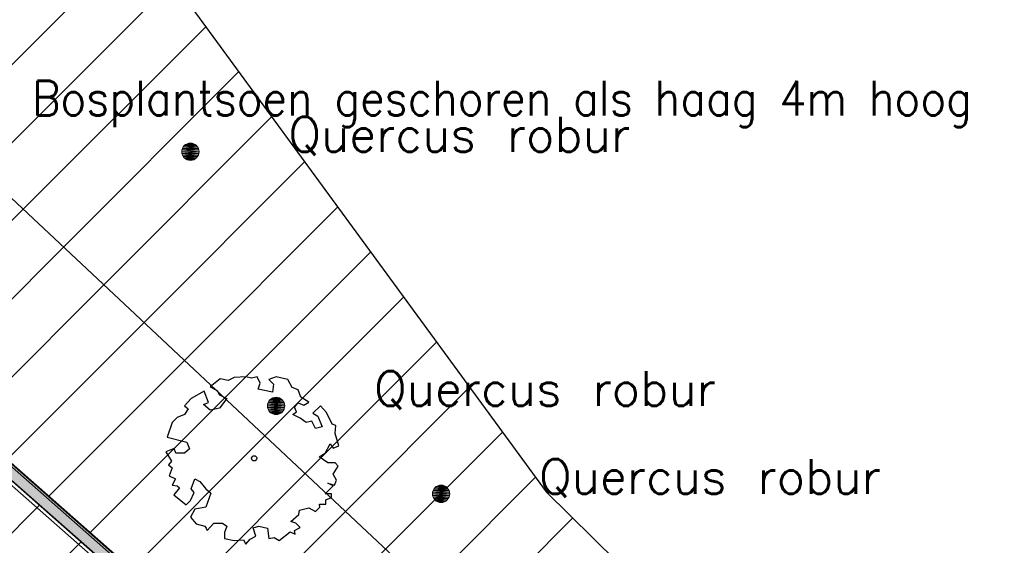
# Model space of a CAD drawing. Header units: metres. Extents: x 102852 to 106916, y 385458 to 392749.
# Tile 32 of 47: x 105029 to 105057, y 388274 to 388290. Entities that reach past the tile are written whole.
import ezdxf
from ezdxf.enums import TextEntityAlignment as Align

# ---------------------------------------------------------------- set-up
doc = ezdxf.new("R2010")
doc.units = ezdxf.units.M
for name, color, linetype, lineweight in [('0-ATLETIEK', 31, 'Continuous', 30), ('0-BEPLANTING', 14, 'Continuous', 30), ('0-GRAS OM SPORTVELDEN', 2, 'Continuous', 30), ('0-GRAS SPORTVELDEN', 3, 'Continuous', 30), ('0-VERHARDING', 9, 'Continuous', 30), ('_alg-maatvoering', 7, 'Continuous', 0), ('B-WE-GR-BOOM-S', 90, 'Continuous', 30), ('B-WE-GR-STRUIK-G', 90, 'Continuous', 13), ('Bomen', 84, 'Continuous', 0), ('Boomsoort', 10, 'Continuous', 0), ('X-XX-AL-TEKENBLAD_HULPLIJN-G', 31, 'Continuous', 25)]:
    doc.layers.add(name, color=color, linetype=linetype, lineweight=lineweight)
for name, color, linetype in [('B-6', 60, 'Continuous'), ('B10', 60, 'Continuous'), ('maaitegel', 31, 'Continuous')]:
    doc.layers.add(name, color=color, linetype=linetype)
doc.styles.add('NLCS-ISO-M200-T25', font='NLCS-ISO.ttf', dxfattribs={"height": 0.5})
doc.styles.add('Style-STANDARD', font='STANDARD.shx')
doc.styles.add('Style-txt', font='txt.shx')

# ---------------------------------------------------------------- blocks, each defined once
blk = doc.blocks.new('SGR-BOOM_06_8')
at = {"linetype": 'Continuous', "flags": 128}
blk.add_lwpolyline([(2.698, 3.52), (2.53, 3.939), (2.197, 4.064), (1.945, 4.524), (1.273, 4.692), (0.855, 4.524), (1.108, 4.273), (1.064, 3.812), (0.228, 3.98), (0.352, 4.315), (0.184, 4.692), (-0.15, 4.609), (-0.486, 4.692), (-1.155, 4.65), (-1.491, 4.483), (-1.952, 4.565), (-2.539, 4.105), (-2.12, 3.896), (-1.994, 3.644), (-1.575, 3.435), (-1.994, 2.89), (-2.539, 2.766), (-2.915, 3.099), (-2.62, 3.217), (-2.873, 3.855), (-3.628, 3.435), (-4.004, 3.016), (-3.794, 2.848), (-4.004, 2.514), (-4.425, 2.346), (-4.717, 2.054), (-5.01, 1.214), (-3.88, 0.921), (-3.712, 0.544), (-4.004, 0.293), (-4.507, 0.293), (-4.602, 0.556), (-5.093, 0.376), (-4.758, -0.168), (-4.925, -0.377), (-4.717, -0.545), (-4.884, -1.006), (-4.532, -1.182), (-4.717, -1.551), (-4.424, -1.592), (-4.293, -1.707), (-4.619, -2.107), (-3.921, -2.682), (-3.668, -2.431), (-3.46, -1.97), (-3.627, -1.761), (-3.419, -1.174), (-3.124, -1.342), (-2.788, -1.761), (-2.496, -2.01), (-2.788, -2.808), (-3.419, -2.932), (-3.668, -3.394), (-3.333, -3.771), (-2.832, -3.897), (-2.769, -4.022), (-2.706, -4.148), (-2.328, -3.729), (-1.826, -3.729), (-1.575, -3.897), (-1.699, -4.273), (-1.699, -4.609), (-1.154, -4.736), (-0.61, -4.692), (-0.486, -4.945), (-0.233, -4.65), (0.101, -4.483), (-0.059, -4.007), (0.269, -3.896), (0.773, -4.023), (0.856, -4.609), (1.149, -4.565), (1.442, -4.736), (2.071, -4.232), (2.365, -4.356), (2.322, -4.147), (2.657, -3.98), (2.406, -3.728), (2.113, -3.644), (2.574, -3.226), (2.615, -2.975), (3.16, -2.848), (3.538, -3.058), (3.787, -2.807), (3.77, -2.633), (4.123, -2.633), (4.123, -2.387), (4.459, -2.263), (4.459, -2.054), (4.082, -2.054), (4.543, -1.591), (4.25, -1.425), (4.627, -1.55), (4.752, -1.257), (4.543, -0.921), (4.835, -0.461), (4.668, -0.252), (4.25, -0.252), (3.746, 0.085), (4.082, 0.294), (4.375, 0.838), (4.543, 0.589), (4.876, 0.713), (4.667, 1.425), (4.711, 1.886), (4.5, 1.97), (4.164, 2.64), (3.828, 3.013), (3.374, 2.604), (3.663, 2.431), (3.914, 1.802), (3.537, 1.718), (3.327, 2.136), (2.991, 2.054), (2.657, 2.305), (2.238, 2.514), (2.447, 2.682), (2.321, 2.932), (2.53, 3.184), (2.866, 3.059), (3.159, 3.227)], close=True, dxfattribs=at)
blk.add_circle((0, 0), 0.15)
at = {"style": 'NLCS-ISO-M200-T25'}
blk.add_attdef('TYPE', (0, 0), '', height=1.8, dxfattribs=at)
blk = doc.blocks.new('MPOLYGON_325')
at = {"layer": 'Bomen', "flags": 128}
for points in [[(105033.387, 388285.767), (105033.382, 388285.718), (105033.882, 388285.718)], [(105033.401, 388285.814), (105033.387, 388285.767), (105033.877, 388285.767)], [(105033.387, 388285.767), (105033.877, 388285.767), (105033.882, 388285.718)], [(105033.424, 388285.857), (105033.401, 388285.814), (105033.863, 388285.814)], [(105033.401, 388285.814), (105033.863, 388285.814), (105033.877, 388285.767)], [(105033.455, 388285.895), (105033.424, 388285.857), (105033.84, 388285.857)], [(105033.424, 388285.857), (105033.84, 388285.857), (105033.863, 388285.814)], [(105033.493, 388285.926), (105033.455, 388285.895), (105033.809, 388285.895)], [(105033.455, 388285.895), (105033.809, 388285.895), (105033.84, 388285.857)], [(105033.536, 388285.949), (105033.493, 388285.926), (105033.771, 388285.926)], [(105033.493, 388285.926), (105033.771, 388285.926), (105033.809, 388285.895)], [(105033.583, 388285.963), (105033.536, 388285.949), (105033.728, 388285.949)], [(105033.536, 388285.949), (105033.728, 388285.949), (105033.771, 388285.926)], [(105033.632, 388285.968), (105033.583, 388285.963), (105033.681, 388285.963)], [(105033.583, 388285.963), (105033.681, 388285.963), (105033.728, 388285.949)], [(105033.382, 388285.718), (105033.387, 388285.669), (105033.877, 388285.669)], [(105033.382, 388285.718), (105033.882, 388285.718), (105033.877, 388285.669)], [(105033.387, 388285.669), (105033.401, 388285.622), (105033.863, 388285.622)], [(105033.387, 388285.669), (105033.877, 388285.669), (105033.863, 388285.622)], [(105033.401, 388285.622), (105033.424, 388285.579), (105033.84, 388285.579)], [(105033.401, 388285.622), (105033.863, 388285.622), (105033.84, 388285.579)], [(105033.424, 388285.579), (105033.455, 388285.541), (105033.809, 388285.541)], [(105033.424, 388285.579), (105033.84, 388285.579), (105033.809, 388285.541)], [(105033.455, 388285.541), (105033.493, 388285.51), (105033.771, 388285.51)], [(105033.455, 388285.541), (105033.809, 388285.541), (105033.771, 388285.51)], [(105033.493, 388285.51), (105033.536, 388285.487), (105033.728, 388285.487)], [(105033.493, 388285.51), (105033.771, 388285.51), (105033.728, 388285.487)], [(105033.536, 388285.487), (105033.583, 388285.473), (105033.681, 388285.473)], [(105033.536, 388285.487), (105033.728, 388285.487), (105033.681, 388285.473)], [(105033.583, 388285.473), (105033.681, 388285.473), (105033.632, 388285.468)]]:
    blk.add_lwpolyline(points, close=True, dxfattribs=at)
at = {"layer": 'Bomen', "color": 74, "true_color": 0x55aa00, "flags": 128}
for points in [[(105033.382, 388285.718), (105033.387, 388285.767)], [(105033.387, 388285.767), (105033.401, 388285.814)], [(105033.401, 388285.814), (105033.424, 388285.857)], [(105033.424, 388285.857), (105033.455, 388285.895)], [(105033.455, 388285.895), (105033.493, 388285.926)], [(105033.493, 388285.926), (105033.536, 388285.949)], [(105033.536, 388285.949), (105033.583, 388285.963)], [(105033.583, 388285.963), (105033.632, 388285.968)], [(105033.632, 388285.968), (105033.681, 388285.963)], [(105033.681, 388285.963), (105033.728, 388285.949)], [(105033.728, 388285.949), (105033.771, 388285.926)], [(105033.771, 388285.926), (105033.809, 388285.895)], [(105033.809, 388285.895), (105033.84, 388285.857)], [(105033.84, 388285.857), (105033.863, 388285.814)], [(105033.863, 388285.814), (105033.877, 388285.767)], [(105033.877, 388285.767), (105033.882, 388285.718)], [(105033.387, 388285.669), (105033.382, 388285.718)], [(105033.401, 388285.622), (105033.387, 388285.669)], [(105033.424, 388285.579), (105033.401, 388285.622)], [(105033.455, 388285.541), (105033.424, 388285.579)], [(105033.493, 388285.51), (105033.455, 388285.541)], [(105033.536, 388285.487), (105033.493, 388285.51)], [(105033.583, 388285.473), (105033.536, 388285.487)], [(105033.632, 388285.468), (105033.583, 388285.473)], [(105033.681, 388285.473), (105033.632, 388285.468)], [(105033.728, 388285.487), (105033.681, 388285.473)], [(105033.771, 388285.51), (105033.728, 388285.487)], [(105033.809, 388285.541), (105033.771, 388285.51)], [(105033.84, 388285.579), (105033.809, 388285.541)], [(105033.863, 388285.622), (105033.84, 388285.579)], [(105033.877, 388285.669), (105033.863, 388285.622)], [(105033.882, 388285.718), (105033.877, 388285.669)]]:
    blk.add_lwpolyline(points, dxfattribs=at)
at = {"layer": 'Bomen'}
for points in [[(105033.387, 388285.767), (105033.382, 388285.718), (105033.882, 388285.718)], [(105033.401, 388285.814), (105033.387, 388285.767), (105033.877, 388285.767)], [(105033.387, 388285.767), (105033.877, 388285.767), (105033.882, 388285.718)], [(105033.424, 388285.857), (105033.401, 388285.814), (105033.863, 388285.814)], [(105033.401, 388285.814), (105033.863, 388285.814), (105033.877, 388285.767)], [(105033.455, 388285.895), (105033.424, 388285.857), (105033.84, 388285.857)], [(105033.424, 388285.857), (105033.84, 388285.857), (105033.863, 388285.814)], [(105033.493, 388285.926), (105033.455, 388285.895), (105033.809, 388285.895)], [(105033.455, 388285.895), (105033.809, 388285.895), (105033.84, 388285.857)], [(105033.536, 388285.949), (105033.493, 388285.926), (105033.771, 388285.926)], [(105033.493, 388285.926), (105033.771, 388285.926), (105033.809, 388285.895)], [(105033.583, 388285.963), (105033.536, 388285.949), (105033.728, 388285.949)], [(105033.536, 388285.949), (105033.728, 388285.949), (105033.771, 388285.926)], [(105033.632, 388285.968), (105033.583, 388285.963), (105033.681, 388285.963)], [(105033.583, 388285.963), (105033.681, 388285.963), (105033.728, 388285.949)]]:
    blk.add_solid(points, dxfattribs=at)
at = {"layer": 'Bomen', "extrusion": (0, 0, -1)}
for points in [[(-105033.382, 388285.718), (-105033.387, 388285.669), (-105033.877, 388285.669)], [(-105033.382, 388285.718), (-105033.882, 388285.718), (-105033.877, 388285.669)], [(-105033.387, 388285.669), (-105033.401, 388285.622), (-105033.863, 388285.622)], [(-105033.387, 388285.669), (-105033.877, 388285.669), (-105033.863, 388285.622)], [(-105033.401, 388285.622), (-105033.424, 388285.579), (-105033.84, 388285.579)], [(-105033.401, 388285.622), (-105033.863, 388285.622), (-105033.84, 388285.579)], [(-105033.424, 388285.579), (-105033.455, 388285.541), (-105033.809, 388285.541)], [(-105033.424, 388285.579), (-105033.84, 388285.579), (-105033.809, 388285.541)], [(-105033.455, 388285.541), (-105033.493, 388285.51), (-105033.771, 388285.51)], [(-105033.455, 388285.541), (-105033.809, 388285.541), (-105033.771, 388285.51)], [(-105033.493, 388285.51), (-105033.536, 388285.487), (-105033.728, 388285.487)], [(-105033.493, 388285.51), (-105033.771, 388285.51), (-105033.728, 388285.487)], [(-105033.536, 388285.487), (-105033.583, 388285.473), (-105033.681, 388285.473)], [(-105033.536, 388285.487), (-105033.728, 388285.487), (-105033.681, 388285.473)], [(-105033.583, 388285.473), (-105033.681, 388285.473), (-105033.632, 388285.468)]]:
    blk.add_solid(points, dxfattribs=at)
blk = doc.blocks.new('MPOLYGON_326')
at = {"layer": 'Bomen', "flags": 128}
for points in [[(105036.003, 388278.638), (105035.96, 388278.614), (105036.238, 388278.614)], [(105036.05, 388278.652), (105036.003, 388278.638), (105036.195, 388278.638)], [(105036.003, 388278.638), (105036.195, 388278.638), (105036.238, 388278.614)], [(105036.099, 388278.657), (105036.05, 388278.652), (105036.148, 388278.652)], [(105036.05, 388278.652), (105036.148, 388278.652), (105036.195, 388278.638)], [(105035.854, 388278.455), (105035.849, 388278.407), (105036.349, 388278.407)], [(105035.849, 388278.407), (105035.854, 388278.358), (105036.344, 388278.358)], [(105035.849, 388278.407), (105036.349, 388278.407), (105036.344, 388278.358)], [(105035.868, 388278.502), (105035.854, 388278.455), (105036.344, 388278.455)], [(105035.854, 388278.455), (105036.344, 388278.455), (105036.349, 388278.407)], [(105035.854, 388278.358), (105035.868, 388278.311), (105036.33, 388278.311)], [(105035.854, 388278.358), (105036.344, 388278.358), (105036.33, 388278.311)], [(105035.891, 388278.545), (105035.868, 388278.502), (105036.33, 388278.502)], [(105035.868, 388278.502), (105036.33, 388278.502), (105036.344, 388278.455)], [(105035.922, 388278.583), (105035.891, 388278.545), (105036.307, 388278.545)], [(105035.891, 388278.545), (105036.307, 388278.545), (105036.33, 388278.502)], [(105035.96, 388278.614), (105035.922, 388278.583), (105036.276, 388278.583)], [(105035.922, 388278.583), (105036.276, 388278.583), (105036.307, 388278.545)], [(105035.96, 388278.614), (105036.238, 388278.614), (105036.276, 388278.583)], [(105035.868, 388278.311), (105035.891, 388278.268), (105036.307, 388278.268)], [(105035.868, 388278.311), (105036.33, 388278.311), (105036.307, 388278.268)], [(105035.891, 388278.268), (105035.922, 388278.23), (105036.276, 388278.23)], [(105035.891, 388278.268), (105036.307, 388278.268), (105036.276, 388278.23)], [(105035.922, 388278.23), (105035.96, 388278.199), (105036.238, 388278.199)], [(105035.922, 388278.23), (105036.276, 388278.23), (105036.238, 388278.199)], [(105035.96, 388278.199), (105036.003, 388278.176), (105036.195, 388278.176)], [(105035.96, 388278.199), (105036.238, 388278.199), (105036.195, 388278.176)], [(105036.003, 388278.176), (105036.05, 388278.161), (105036.148, 388278.161)], [(105036.003, 388278.176), (105036.195, 388278.176), (105036.148, 388278.161)], [(105036.05, 388278.161), (105036.148, 388278.161), (105036.099, 388278.157)]]:
    blk.add_lwpolyline(points, close=True, dxfattribs=at)
at = {"layer": 'Bomen', "color": 74, "true_color": 0x55aa00, "flags": 128}
for points in [[(105035.96, 388278.614), (105036.003, 388278.638)], [(105036.003, 388278.638), (105036.05, 388278.652)], [(105036.05, 388278.652), (105036.099, 388278.657)], [(105036.099, 388278.657), (105036.148, 388278.652)], [(105036.148, 388278.652), (105036.195, 388278.638)], [(105036.195, 388278.638), (105036.238, 388278.614)], [(105035.849, 388278.407), (105035.854, 388278.455)], [(105035.854, 388278.358), (105035.849, 388278.407)], [(105035.854, 388278.455), (105035.868, 388278.502)], [(105035.868, 388278.311), (105035.854, 388278.358)], [(105035.868, 388278.502), (105035.891, 388278.545)], [(105035.891, 388278.545), (105035.922, 388278.583)], [(105035.922, 388278.583), (105035.96, 388278.614)], [(105036.238, 388278.614), (105036.276, 388278.583)], [(105036.276, 388278.583), (105036.307, 388278.545)], [(105036.307, 388278.545), (105036.33, 388278.502)], [(105036.33, 388278.502), (105036.344, 388278.455)], [(105036.344, 388278.358), (105036.33, 388278.311)], [(105036.344, 388278.455), (105036.349, 388278.407)], [(105036.349, 388278.407), (105036.344, 388278.358)], [(105035.891, 388278.268), (105035.868, 388278.311)], [(105035.922, 388278.23), (105035.891, 388278.268)], [(105035.96, 388278.199), (105035.922, 388278.23)], [(105036.003, 388278.176), (105035.96, 388278.199)], [(105036.05, 388278.161), (105036.003, 388278.176)], [(105036.099, 388278.157), (105036.05, 388278.161)], [(105036.148, 388278.161), (105036.099, 388278.157)], [(105036.195, 388278.176), (105036.148, 388278.161)], [(105036.238, 388278.199), (105036.195, 388278.176)], [(105036.276, 388278.23), (105036.238, 388278.199)], [(105036.307, 388278.268), (105036.276, 388278.23)], [(105036.33, 388278.311), (105036.307, 388278.268)]]:
    blk.add_lwpolyline(points, dxfattribs=at)
at = {"layer": 'Bomen'}
for points in [[(105036.003, 388278.638), (105035.96, 388278.614), (105036.238, 388278.614)], [(105036.05, 388278.652), (105036.003, 388278.638), (105036.195, 388278.638)], [(105036.003, 388278.638), (105036.195, 388278.638), (105036.238, 388278.614)], [(105036.099, 388278.657), (105036.05, 388278.652), (105036.148, 388278.652)], [(105036.05, 388278.652), (105036.148, 388278.652), (105036.195, 388278.638)], [(105035.854, 388278.455), (105035.849, 388278.407), (105036.349, 388278.407)], [(105035.868, 388278.502), (105035.854, 388278.455), (105036.344, 388278.455)], [(105035.854, 388278.455), (105036.344, 388278.455), (105036.349, 388278.407)], [(105035.891, 388278.545), (105035.868, 388278.502), (105036.33, 388278.502)], [(105035.868, 388278.502), (105036.33, 388278.502), (105036.344, 388278.455)], [(105035.922, 388278.583), (105035.891, 388278.545), (105036.307, 388278.545)], [(105035.891, 388278.545), (105036.307, 388278.545), (105036.33, 388278.502)], [(105035.96, 388278.614), (105035.922, 388278.583), (105036.276, 388278.583)], [(105035.922, 388278.583), (105036.276, 388278.583), (105036.307, 388278.545)], [(105035.96, 388278.614), (105036.238, 388278.614), (105036.276, 388278.583)]]:
    blk.add_solid(points, dxfattribs=at)
at = {"layer": 'Bomen', "extrusion": (0, 0, -1)}
for points in [[(-105035.849, 388278.407), (-105035.854, 388278.358), (-105036.344, 388278.358)], [(-105035.849, 388278.407), (-105036.349, 388278.407), (-105036.344, 388278.358)], [(-105035.854, 388278.358), (-105035.868, 388278.311), (-105036.33, 388278.311)], [(-105035.854, 388278.358), (-105036.344, 388278.358), (-105036.33, 388278.311)], [(-105035.868, 388278.311), (-105035.891, 388278.268), (-105036.307, 388278.268)], [(-105035.868, 388278.311), (-105036.33, 388278.311), (-105036.307, 388278.268)], [(-105035.891, 388278.268), (-105035.922, 388278.23), (-105036.276, 388278.23)], [(-105035.891, 388278.268), (-105036.307, 388278.268), (-105036.276, 388278.23)], [(-105035.922, 388278.23), (-105035.96, 388278.199), (-105036.238, 388278.199)], [(-105035.922, 388278.23), (-105036.276, 388278.23), (-105036.238, 388278.199)], [(-105035.96, 388278.199), (-105036.003, 388278.176), (-105036.195, 388278.176)], [(-105035.96, 388278.199), (-105036.238, 388278.199), (-105036.195, 388278.176)], [(-105036.003, 388278.176), (-105036.05, 388278.161), (-105036.148, 388278.161)], [(-105036.003, 388278.176), (-105036.195, 388278.176), (-105036.148, 388278.161)], [(-105036.05, 388278.161), (-105036.148, 388278.161), (-105036.099, 388278.157)]]:
    blk.add_solid(points, dxfattribs=at)
blk = doc.blocks.new('MPOLYGON_327')
at = {"layer": 'Bomen', "flags": 128}
for points in [[(105040.71, 388276.084), (105040.672, 388276.053), (105041.026, 388276.053)], [(105040.753, 388276.108), (105040.71, 388276.084), (105040.988, 388276.084)], [(105040.71, 388276.084), (105040.988, 388276.084), (105041.026, 388276.053)], [(105040.8, 388276.122), (105040.753, 388276.108), (105040.945, 388276.108)], [(105040.753, 388276.108), (105040.945, 388276.108), (105040.988, 388276.084)], [(105040.849, 388276.127), (105040.8, 388276.122), (105040.898, 388276.122)], [(105040.8, 388276.122), (105040.898, 388276.122), (105040.945, 388276.108)], [(105040.604, 388275.925), (105040.599, 388275.877), (105041.099, 388275.877)], [(105040.599, 388275.877), (105040.604, 388275.828), (105041.094, 388275.828)], [(105040.599, 388275.877), (105041.099, 388275.877), (105041.094, 388275.828)], [(105040.618, 388275.972), (105040.604, 388275.925), (105041.094, 388275.925)], [(105040.604, 388275.925), (105041.094, 388275.925), (105041.099, 388275.877)], [(105040.604, 388275.828), (105040.618, 388275.781), (105041.08, 388275.781)], [(105040.604, 388275.828), (105041.094, 388275.828), (105041.08, 388275.781)], [(105040.641, 388276.015), (105040.618, 388275.972), (105041.08, 388275.972)], [(105040.618, 388275.972), (105041.08, 388275.972), (105041.094, 388275.925)], [(105040.672, 388276.053), (105040.641, 388276.015), (105041.057, 388276.015)], [(105040.641, 388276.015), (105041.057, 388276.015), (105041.08, 388275.972)], [(105040.672, 388276.053), (105041.026, 388276.053), (105041.057, 388276.015)], [(105040.618, 388275.781), (105040.641, 388275.738), (105041.057, 388275.738)], [(105040.618, 388275.781), (105041.08, 388275.781), (105041.057, 388275.738)], [(105040.641, 388275.738), (105040.672, 388275.7), (105041.026, 388275.7)], [(105040.641, 388275.738), (105041.057, 388275.738), (105041.026, 388275.7)], [(105040.672, 388275.7), (105040.71, 388275.669), (105040.988, 388275.669)], [(105040.672, 388275.7), (105041.026, 388275.7), (105040.988, 388275.669)], [(105040.71, 388275.669), (105040.753, 388275.646), (105040.945, 388275.646)], [(105040.71, 388275.669), (105040.988, 388275.669), (105040.945, 388275.646)], [(105040.753, 388275.646), (105040.8, 388275.631), (105040.898, 388275.631)], [(105040.753, 388275.646), (105040.945, 388275.646), (105040.898, 388275.631)], [(105040.8, 388275.631), (105040.898, 388275.631), (105040.849, 388275.627)]]:
    blk.add_lwpolyline(points, close=True, dxfattribs=at)
at = {"layer": 'Bomen', "color": 74, "true_color": 0x55aa00, "flags": 128}
for points in [[(105040.672, 388276.053), (105040.71, 388276.084)], [(105040.71, 388276.084), (105040.753, 388276.108)], [(105040.753, 388276.108), (105040.8, 388276.122)], [(105040.8, 388276.122), (105040.849, 388276.127)], [(105040.849, 388276.127), (105040.898, 388276.122)], [(105040.898, 388276.122), (105040.945, 388276.108)], [(105040.945, 388276.108), (105040.988, 388276.084)], [(105040.988, 388276.084), (105041.026, 388276.053)], [(105040.599, 388275.877), (105040.604, 388275.925)], [(105040.604, 388275.828), (105040.599, 388275.877)], [(105040.604, 388275.925), (105040.618, 388275.972)], [(105040.618, 388275.781), (105040.604, 388275.828)], [(105040.618, 388275.972), (105040.641, 388276.015)], [(105040.641, 388276.015), (105040.672, 388276.053)], [(105041.026, 388276.053), (105041.057, 388276.015)], [(105041.057, 388276.015), (105041.08, 388275.972)], [(105041.08, 388275.972), (105041.094, 388275.925)], [(105041.094, 388275.828), (105041.08, 388275.781)], [(105041.094, 388275.925), (105041.099, 388275.877)], [(105041.099, 388275.877), (105041.094, 388275.828)], [(105040.641, 388275.738), (105040.618, 388275.781)], [(105040.672, 388275.7), (105040.641, 388275.738)], [(105040.71, 388275.669), (105040.672, 388275.7)], [(105040.753, 388275.646), (105040.71, 388275.669)], [(105040.8, 388275.631), (105040.753, 388275.646)], [(105040.849, 388275.627), (105040.8, 388275.631)], [(105040.898, 388275.631), (105040.849, 388275.627)], [(105040.945, 388275.646), (105040.898, 388275.631)], [(105040.988, 388275.669), (105040.945, 388275.646)], [(105041.026, 388275.7), (105040.988, 388275.669)], [(105041.057, 388275.738), (105041.026, 388275.7)], [(105041.08, 388275.781), (105041.057, 388275.738)]]:
    blk.add_lwpolyline(points, dxfattribs=at)
at = {"layer": 'Bomen'}
for points in [[(105040.71, 388276.084), (105040.672, 388276.053), (105041.026, 388276.053)], [(105040.753, 388276.108), (105040.71, 388276.084), (105040.988, 388276.084)], [(105040.71, 388276.084), (105040.988, 388276.084), (105041.026, 388276.053)], [(105040.8, 388276.122), (105040.753, 388276.108), (105040.945, 388276.108)], [(105040.753, 388276.108), (105040.945, 388276.108), (105040.988, 388276.084)], [(105040.849, 388276.127), (105040.8, 388276.122), (105040.898, 388276.122)], [(105040.8, 388276.122), (105040.898, 388276.122), (105040.945, 388276.108)], [(105040.604, 388275.925), (105040.599, 388275.877), (105041.099, 388275.877)], [(105040.618, 388275.972), (105040.604, 388275.925), (105041.094, 388275.925)], [(105040.604, 388275.925), (105041.094, 388275.925), (105041.099, 388275.877)], [(105040.641, 388276.015), (105040.618, 388275.972), (105041.08, 388275.972)], [(105040.618, 388275.972), (105041.08, 388275.972), (105041.094, 388275.925)], [(105040.672, 388276.053), (105040.641, 388276.015), (105041.057, 388276.015)], [(105040.641, 388276.015), (105041.057, 388276.015), (105041.08, 388275.972)], [(105040.672, 388276.053), (105041.026, 388276.053), (105041.057, 388276.015)]]:
    blk.add_solid(points, dxfattribs=at)
at = {"layer": 'Bomen', "extrusion": (0, 0, -1)}
for points in [[(-105040.599, 388275.877), (-105040.604, 388275.828), (-105041.094, 388275.828)], [(-105040.599, 388275.877), (-105041.099, 388275.877), (-105041.094, 388275.828)], [(-105040.604, 388275.828), (-105040.618, 388275.781), (-105041.08, 388275.781)], [(-105040.604, 388275.828), (-105041.094, 388275.828), (-105041.08, 388275.781)], [(-105040.618, 388275.781), (-105040.641, 388275.738), (-105041.057, 388275.738)], [(-105040.618, 388275.781), (-105041.08, 388275.781), (-105041.057, 388275.738)], [(-105040.641, 388275.738), (-105040.672, 388275.7), (-105041.026, 388275.7)], [(-105040.641, 388275.738), (-105041.057, 388275.738), (-105041.026, 388275.7)], [(-105040.672, 388275.7), (-105040.71, 388275.669), (-105040.988, 388275.669)], [(-105040.672, 388275.7), (-105041.026, 388275.7), (-105040.988, 388275.669)], [(-105040.71, 388275.669), (-105040.753, 388275.646), (-105040.945, 388275.646)], [(-105040.71, 388275.669), (-105040.988, 388275.669), (-105040.945, 388275.646)], [(-105040.753, 388275.646), (-105040.8, 388275.631), (-105040.898, 388275.631)], [(-105040.753, 388275.646), (-105040.945, 388275.646), (-105040.898, 388275.631)], [(-105040.8, 388275.631), (-105040.898, 388275.631), (-105040.849, 388275.627)]]:
    blk.add_solid(points, dxfattribs=at)

msp = doc.modelspace()

# ---------------------------------------------------------------- hatches: boundary and pattern name
at = {"layer": '0-ATLETIEK'}
h = msp.add_hatch(dxfattribs=at)
h.set_pattern_fill('ANSI31', color=256, scale=0.5)
h.paths.add_polyline_path([(104949.744, 388260.667), (104948.765, 388257.879), (104947.964, 388255.036), (104947.342, 388252.147), (104946.926, 388249.427), (104946.67, 388246.687), (104946.575, 388243.937), (104946.64, 388241.186), (104946.865, 388238.443), (104947.251, 388235.718), (104947.795, 388233.02), (104948.495, 388230.359), (104938.483, 388239.174), (104933.442, 388233.477), (104962.602, 388207.846), (105017.728, 388159.385), (105031.722, 388147.07), (105034.252, 388149.944), (105035.263, 388149.622), (105037.402, 388149.022), (105039.567, 388148.522), (105042.042, 388148.08), (105044.536, 388147.77), (105046.548, 388147.617), (105048.366, 388147.553), (105050.645, 388147.57), (105051.843, 388147.624), (105053.159, 388147.717), (105053.995, 388147.796), (105056.718, 388148.156), (105059.417, 388148.674), (105062.08, 388149.347), (105064.7, 388150.173), (105067.268, 388151.15), (105069.944, 388152.366), (105072.54, 388153.745), (105075.045, 388155.283), (105077.45, 388156.972), (105079.746, 388158.806), (105081.924, 388160.779), (105083.976, 388162.884), (105085.894, 388165.11), (105087.671, 388167.452), (105089.299, 388169.899), (105090.82, 388172.529), (105092.17, 388175.251), (105093.343, 388178.054), (105094.335, 388180.926), (105095.141, 388183.856), (105095.757, 388186.831), (105096.183, 388189.84), (105096.415, 388192.87), (105096.453, 388195.908), (105096.296, 388198.942), (105096, 388201.659), (105095.546, 388204.355), (105094.936, 388207.019), (105094.173, 388209.644), (105093.258, 388212.22), (105092.196, 388214.738), (105090.989, 388217.19), (105089.641, 388219.568), (105088.068, 388221.994), (105086.349, 388224.318), (105084.49, 388226.532), (105082.499, 388228.628), (105080.383, 388230.597), (105025.245, 388279.104), (105023.001, 388280.957), (105020.647, 388282.669), (105018.192, 388284.233), (105015.646, 388285.644), (105013.019, 388286.896), (105010.319, 388287.985), (105007.558, 388288.906), (105004.746, 388289.656), (105001.893, 388290.232), (104999.01, 388290.632), (104996.107, 388290.855), (104993.197, 388290.899), (104990.244, 388290.761), (104987.305, 388290.439), (104984.392, 388289.935), (104981.516, 388289.251), (104978.689, 388288.388), (104975.92, 388287.352), (104973.222, 388286.144), (104970.604, 388284.772), (104968.076, 388283.238), (104965.649, 388281.55), (104963.332, 388279.715), (104961.133, 388277.738), (104959.062, 388275.629), (104957.128, 388273.396), (104955.337, 388271.045), (104953.697, 388268.588), (104952.215, 388266.032), (104950.895, 388263.388)])
h.paths.add_polyline_path([(105017.918, 388274.838), (105018.51, 388274.352), (105010.488, 388265.156), (105019.139, 388257.529), (105020.44, 388258.99), (105062.03, 388222.393), (105060.712, 388220.92), (105069.442, 388213.17), (105077.571, 388222.31, -0.934714), (105024.482, 388164.158), (105029.017, 388169.34), (105025.947, 388172.05), (105021.351, 388166.848), (104967.876, 388213.845, -0.090112), (104959.113, 388224.907), (104961.963, 388228.175), (104997.111, 388197.258), (104995.528, 388195.385), (105003.163, 388188.865), (105007.795, 388194.163), (105000.191, 388200.845), (104998.595, 388198.97), (104966.889, 388226.841), (104985.096, 388247.451), (104985.665, 388246.937), (104989.961, 388251.891), (104988.159, 388253.422), (104987.623, 388252.883), (104966.246, 388271.616), (104968.225, 388273.436), (104970.323, 388275.117), (104972.531, 388276.651), (104974.838, 388278.031), (104977.233, 388279.251), (104979.706, 388280.305), (104982.245, 388281.188), (104984.839, 388281.896), (104987.474, 388282.427), (104990.14, 388282.776), (104992.823, 388282.944), (104995.511, 388282.928), (104998.192, 388282.729), (105000.853, 388282.348), (105003.482, 388281.787), (105006.067, 388281.049), (105008.596, 388280.136), (105011.057, 388279.053), (105013.438, 388277.805), (105015.728, 388276.398)], flags=16)
h.paths.add_polyline_path([(105050.477, 388161.654), (105060.103, 388183.363), (105061.882, 388182.576), (105062.944, 388184.559), (105064.596, 388183.614), (105066.181, 388182.558), (105067.691, 388181.398), (105069.118, 388180.137), (105070.457, 388178.783), (105071.651, 388177.403), (105072.753, 388175.949), (105073.377, 388175.001), (105073.957, 388174.024), (105074.008, 388173.938), (105073.921, 388173.889), (105051.622, 388160.491, -2.223758)], flags=0)
h.paths.add_polyline_path([(105058.156, 388173.048), (105069.256, 388173.048), (105069.256, 388175.748), (105058.156, 388175.748)], flags=8)
h.paths.add_polyline_path([(105064.337, 388193.13), (105069.602, 388202.6), (105082.903, 388195.183), (105077.632, 388185.753)], flags=0)
h.paths.add_polyline_path([(105068.229, 388192.753), (105079.329, 388192.753), (105079.329, 388195.453), (105068.229, 388195.453)], flags=8)
h.paths.add_polyline_path([(105070.339, 388195.56), (105077.839, 388195.56), (105077.839, 388197.36), (105070.339, 388197.36)], flags=8)
h.paths.add_polyline_path([(105013.98, 388218.441), (105027.137, 388218.441), (105027.137, 388221.141), (105013.98, 388221.141)], flags=8)
at = {"layer": '0-BEPLANTING', "ltscale": 0.2}
h = msp.add_hatch(dxfattribs=at)
h.set_pattern_fill('ANSI31', color=256, scale=0.1, pattern_type=2)
h.set_pattern_definition([(45, (0, 0), (-1.122532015, 1.122532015), [])])
h.paths.add_polyline_path([(105065.737, 388136.462), (105067.35, 388138.352), (105071.351, 388142.347), (105071.081, 388142.576), (105072.148, 388141.63), (105101.068, 388172.737), (105108.535, 388185.584), (105118.803, 388203.572), (105116.556, 388206.183), (105105.283, 388216.058), (105068.962, 388247.964), (105041.039, 388272.612), (105028.48, 388284.381), (105012.706, 388305.132), (104993.469, 388321.613), (105005.563, 388330.004), (105028.796, 388296.517), (105043.871, 388275.93), (105049.991, 388269.913), (105088.319, 388237.582), (105113.464, 388214.082), (105118.301, 388210.551), (105121.361, 388206.818), (105120.522, 388203.662), (105101.899, 388171.82), (105076.595, 388144.271), (105049.734, 388115.215), (105008.947, 388153.16), (105008.619, 388152.827), (105008.36, 388153.037), (105010.81, 388155.895), (105014.58, 388152.596), (105014.956, 388153.014), (105031.58, 388138.45), (105031.007, 388137.708), (105033.349, 388135.83), (105049.124, 388121.946), (105062.799, 388137.552), (105063.537, 388138.393)])
at = {"layer": '0-GRAS OM SPORTVELDEN', "ltscale": 0.2}
h = msp.add_hatch(dxfattribs=at)
h.set_pattern_fill('ANSI31', color=256, scale=0.5)
h.paths.add_polyline_path([(105067.664, 388150.922), (105073.62, 388145.681), (105073.568, 388145.622), (105073.672, 388145.53), (105071.035, 388142.617), (105071.081, 388142.576), (105071.351, 388142.347), (105071.346, 388142.342), (105072.148, 388141.63), (105101.068, 388172.737), (105108.535, 388185.584), (105118.803, 388203.572), (105116.556, 388206.183), (105105.283, 388216.058), (105068.962, 388247.964), (105041.039, 388272.612), (105028.48, 388284.381), (105012.706, 388305.132), (104993.469, 388321.613), (104991.641, 388317.403), (104992.756, 388316.667), (104992.925, 388315.588), (104987.201, 388309.166), (104972.593, 388292.144), (104957.242, 388276.217), (104944.757, 388260.964), (104926.911, 388240.402), (104923.953, 388240.828), (104921.406, 388239.987), (104920.736, 388239.176), (104920.997, 388238.933), (104921.553, 388238.295), (104920.857, 388237.532), (104923.544, 388235.132), (104958.079, 388205.158), (104976.539, 388188.711), (104992.147, 388175.346), (104994.302, 388170.136), (104996.122, 388168.52), (104998.298, 388171.06), (105002.925, 388167.032), (105002.997, 388167.105), (105004.438, 388165.874), (105005.558, 388167.147), (105004.789, 388167.835), (104930.386, 388233.243), (104938.281, 388242.269), (104943.248, 388237.934), (104946.27, 388241.373), (104946.216, 388244.151), (104946.32, 388246.851), (104946.577, 388249.541), (104946.987, 388252.212), (104947.614, 388255.122), (104948.422, 388257.988), (104949.408, 388260.797), (104950.568, 388263.539), (104951.897, 388266.202), (104953.391, 388268.777), (104955.043, 388271.254), (104956.848, 388273.622), (104958.797, 388275.872), (104960.884, 388277.998), (104963.099, 388279.99), (104965.434, 388281.839), (104967.88, 388283.54), (104970.427, 388285.085), (104973.065, 388286.468), (104975.784, 388287.685), (104978.573, 388288.729), (104981.422, 388289.598), (104984.32, 388290.288), (104987.255, 388290.796), (104990.216, 388291.12), (104993.191, 388291.259), (104996.124, 388291.214), (104999.048, 388290.99), (105001.953, 388290.587), (105004.828, 388290.007), (105007.661, 388289.251), (105010.444, 388288.323), (105013.163, 388287.226), (105015.811, 388285.964), (105018.376, 388284.543), (105020.849, 388282.966), (105023.221, 388281.241), (105025.483, 388279.374), (105080.621, 388230.867), (105082.752, 388228.884), (105084.759, 388226.772), (105086.632, 388224.541), (105088.364, 388222.199), (105089.949, 388219.755), (105091.307, 388217.358), (105092.523, 388214.887), (105093.594, 388212.35), (105094.516, 388209.754), (105095.285, 388207.11), (105095.899, 388204.425), (105096.356, 388201.709), (105096.655, 388198.971), (105096.812, 388195.915), (105096.774, 388192.854), (105096.54, 388189.801), (105096.112, 388186.77), (105095.49, 388183.772), (105094.679, 388180.82), (105093.68, 388177.926), (105092.498, 388175.102), (105091.138, 388172.359), (105089.605, 388169.708), (105088.068, 388167.39), (105086.399, 388165.164), (105084.603, 388163.039), (105082.687, 388161.022), (105080.657, 388159.12), (105078.642, 388157.441), (105076.575, 388155.892), (105074.427, 388154.458), (105072.205, 388153.141), (105069.916, 388151.946)])
at = {"layer": '0-GRAS SPORTVELDEN', "ltscale": 0.2}
h = msp.add_hatch(dxfattribs=at)
h.set_pattern_fill('ANSI31', color=256, scale=0.5, style=0)
h.paths.add_polyline_path([(105018.51, 388274.352), (105017.918, 388274.838), (105015.728, 388276.398), (105013.438, 388277.805), (105011.057, 388279.053), (105008.596, 388280.136), (105006.067, 388281.049), (105003.482, 388281.787), (105000.853, 388282.348), (104998.192, 388282.729), (104995.511, 388282.928), (104992.823, 388282.944), (104990.14, 388282.776), (104987.474, 388282.427), (104984.839, 388281.896), (104982.245, 388281.188), (104979.706, 388280.305), (104977.233, 388279.251), (104974.838, 388278.031), (104972.531, 388276.651), (104970.323, 388275.117), (104968.225, 388273.436), (104966.246, 388271.616), (104987.623, 388252.883), (104988.159, 388253.422), (104989.961, 388251.891), (104985.665, 388246.937), (104985.096, 388247.451), (104966.889, 388226.841), (104998.595, 388198.97), (105000.191, 388200.845), (105007.795, 388194.163), (105003.163, 388188.865), (104995.528, 388195.385), (104997.111, 388197.258), (104961.963, 388228.175), (104959.113, 388224.907, 0.090112), (104967.876, 388213.845), (105021.351, 388166.848), (105025.947, 388172.05), (105029.017, 388169.34), (105024.482, 388164.158, 0.934714), (105077.571, 388222.31), (105069.442, 388213.17), (105060.712, 388220.92), (105062.03, 388222.393), (105020.44, 388258.99), (105019.139, 388257.529), (105010.488, 388265.156)])
h.paths.add_polyline_path([(105050.477, 388161.654), (105060.103, 388183.363), (105061.882, 388182.576), (105062.944, 388184.559), (105064.596, 388183.614), (105066.181, 388182.558), (105067.691, 388181.398), (105069.118, 388180.137), (105070.457, 388178.783), (105071.651, 388177.403), (105072.753, 388175.949), (105073.377, 388175.001), (105073.957, 388174.024), (105074.008, 388173.938), (105073.921, 388173.889), (105051.622, 388160.491, -2.223758)], flags=16)
h.paths.add_polyline_path([(105064.337, 388193.13), (105069.602, 388202.6), (105082.903, 388195.183), (105077.632, 388185.753)], flags=16)
at = {"layer": '0-VERHARDING', "ltscale": 0.2}
h = msp.add_hatch(color=256, dxfattribs=at)
h.paths.add_polyline_path([(105013.944, 388159.642), (105010.841, 388156.124), (105033.359, 388135.941), (105039.033, 388142.389), (105048.368, 388134.175), (105053.786, 388140.331), (105056.814, 388137.667), (105059.669, 388140.911), (105061.119, 388139.635), (105067.53, 388146.936), (105071.59, 388143.375), (105073.62, 388145.681), (105067.664, 388150.922), (105069.916, 388151.946), (105072.205, 388153.141), (105074.427, 388154.458), (105076.575, 388155.892), (105078.642, 388157.441), (105080.657, 388159.12), (105082.687, 388161.022), (105084.603, 388163.039), (105086.399, 388165.164), (105088.068, 388167.39), (105089.605, 388169.708), (105091.138, 388172.359), (105092.498, 388175.102), (105093.68, 388177.926), (105094.679, 388180.82), (105095.49, 388183.772), (105096.112, 388186.77), (105096.54, 388189.801), (105096.774, 388192.854), (105096.812, 388195.915), (105096.655, 388198.971), (105096.356, 388201.709), (105095.899, 388204.425), (105095.285, 388207.11), (105094.516, 388209.754), (105093.594, 388212.35), (105092.523, 388214.887), (105091.307, 388217.358), (105089.949, 388219.755), (105088.364, 388222.199), (105086.632, 388224.541), (105084.759, 388226.772), (105082.752, 388228.884), (105080.621, 388230.867), (105025.483, 388279.374), (105023.221, 388281.241), (105020.849, 388282.966), (105018.376, 388284.543), (105015.811, 388285.964), (105013.163, 388287.226), (105010.444, 388288.323), (105007.661, 388289.251), (105004.828, 388290.007), (105001.953, 388290.587), (104999.048, 388290.99), (104996.124, 388291.214), (104993.191, 388291.259), (104990.216, 388291.12), (104987.255, 388290.796), (104984.32, 388290.288), (104981.422, 388289.598), (104978.573, 388288.729), (104975.784, 388287.685), (104973.065, 388286.468), (104970.427, 388285.085), (104967.88, 388283.54), (104965.434, 388281.839), (104963.099, 388279.99), (104960.884, 388277.998), (104958.797, 388275.872), (104956.848, 388273.622), (104955.043, 388271.254), (104953.391, 388268.777), (104951.897, 388266.202), (104950.568, 388263.539), (104949.408, 388260.797), (104948.422, 388257.988), (104947.614, 388255.122), (104946.987, 388252.212), (104946.577, 388249.541), (104946.32, 388246.851), (104946.216, 388244.151), (104946.27, 388241.373), (104943.248, 388237.934), (104938.281, 388242.269), (104930.386, 388233.243), (105004.789, 388167.835)])
h.paths.add_polyline_path([(104948.765, 388257.879), (104949.744, 388260.667), (104950.895, 388263.388), (104952.215, 388266.032), (104953.697, 388268.588), (104955.337, 388271.045), (104957.128, 388273.396), (104959.062, 388275.629), (104961.133, 388277.738), (104963.332, 388279.715), (104965.649, 388281.55), (104968.076, 388283.238), (104970.604, 388284.772), (104973.222, 388286.144), (104975.92, 388287.352), (104978.689, 388288.388), (104981.516, 388289.251), (104984.392, 388289.935), (104987.305, 388290.439), (104990.244, 388290.761), (104993.197, 388290.899), (104996.107, 388290.855), (104999.01, 388290.632), (105001.893, 388290.232), (105004.746, 388289.656), (105007.558, 388288.906), (105010.319, 388287.985), (105013.019, 388286.896), (105015.646, 388285.644), (105018.192, 388284.233), (105020.647, 388282.669), (105023.001, 388280.957), (105025.245, 388279.104), (105080.383, 388230.597), (105082.499, 388228.628), (105084.49, 388226.532), (105086.349, 388224.318), (105088.068, 388221.994), (105089.641, 388219.568), (105090.989, 388217.19), (105092.196, 388214.738), (105093.258, 388212.22), (105094.173, 388209.644), (105094.936, 388207.019), (105095.546, 388204.355), (105096, 388201.659), (105096.296, 388198.942), (105096.453, 388195.908), (105096.415, 388192.87), (105096.183, 388189.84), (105095.757, 388186.831), (105095.141, 388183.856), (105094.335, 388180.926), (105093.343, 388178.054), (105092.17, 388175.251), (105090.82, 388172.529), (105089.299, 388169.899), (105087.671, 388167.452), (105085.894, 388165.11), (105083.976, 388162.884), (105081.924, 388160.779), (105079.746, 388158.806), (105077.45, 388156.972), (105075.045, 388155.283), (105072.54, 388153.745), (105069.944, 388152.366), (105067.268, 388151.15), (105064.7, 388150.173), (105062.08, 388149.347), (105059.417, 388148.674), (105056.718, 388148.156), (105053.995, 388147.796), (105053.159, 388147.717), (105051.843, 388147.624), (105050.645, 388147.57), (105048.366, 388147.553), (105046.548, 388147.617), (105044.536, 388147.77), (105042.042, 388148.08), (105039.567, 388148.522), (105037.402, 388149.022), (105035.263, 388149.622), (105034.252, 388149.944), (105031.722, 388147.07), (105017.728, 388159.385), (104962.602, 388207.846), (104933.442, 388233.477), (104938.483, 388239.174), (104948.495, 388230.359), (104947.795, 388233.02), (104947.251, 388235.718), (104946.865, 388238.443), (104946.64, 388241.186), (104946.575, 388243.937), (104946.67, 388246.687), (104946.926, 388249.427), (104947.342, 388252.147), (104947.964, 388255.036)], flags=16)
at = {"layer": 'maaitegel', "linetype": 'Continuous', "lineweight": 9}
msp.add_hatch(color=256, dxfattribs=at).paths.add_polyline_path([(105080.581, 388230.822), (105080.383, 388230.597), (105025.245, 388279.104), (105025.443, 388279.329)])

# ---------------------------------------------------------------- linework, layer by layer
at = {"layer": 'B-6', "linetype": 'Continuous', "lineweight": 9}
for p, q in [((105025.443, 388279.329), (105080.581, 388230.822)), ((105025.483, 388279.374), (105080.621, 388230.867))]:
    msp.add_line(p, q, dxfattribs=at)
at = {"layer": 'B-WE-GR-STRUIK-G', "flags": 128}
for points in [[(105005.563, 388330.004), (105028.796, 388296.517), (105043.871, 388275.93), (105049.991, 388269.913), (105088.319, 388237.582), (105113.464, 388214.082), (105118.301, 388210.551), (105121.361, 388206.818), (105120.522, 388203.662), (105101.899, 388171.82), (105096.52, 388166.341), (105076.595, 388144.271), (105049.734, 388115.215)], [(104993.469, 388321.613), (105012.706, 388305.132), (105019.66, 388296.364), (105028.48, 388284.381), (105041.039, 388272.612), (105068.962, 388247.964), (105105.283, 388216.058), (105116.556, 388206.183), (105118.803, 388203.572), (105114.075, 388195.203), (105108.535, 388185.584), (105101.068, 388172.737), (105072.148, 388141.63)]]:
    msp.add_lwpolyline(points, dxfattribs=at)
at = {"layer": 'B10', "linetype": 'Continuous', "lineweight": 9}
for p, q in [((105025.179, 388279.029), (105080.317, 388230.522)), ((105025.245, 388279.104), (105080.383, 388230.597))]:
    msp.add_line(p, q, dxfattribs=at)
at = {"layer": 'Defpoints', "flags": 128}
for points in [[(105065.737, 388136.462), (105067.35, 388138.352), (105071.351, 388142.347), (105071.081, 388142.576), (105072.148, 388141.63), (105101.068, 388172.737), (105108.535, 388185.584), (105118.803, 388203.572), (105116.556, 388206.183), (105105.283, 388216.058), (105068.962, 388247.964), (105041.039, 388272.612), (105028.48, 388284.381), (105012.706, 388305.132), (104993.469, 388321.613), (105005.563, 388330.004)], [(105005.563, 388330.004), (105028.796, 388296.517), (105043.871, 388275.93), (105049.991, 388269.913), (105088.319, 388237.582), (105113.464, 388214.082), (105118.301, 388210.551), (105121.361, 388206.818)], [(105005.563, 388330.004), (105028.796, 388296.517), (105043.871, 388275.93), (105049.991, 388269.913), (105088.319, 388237.582), (105113.464, 388214.082), (105118.301, 388210.551), (105121.361, 388206.818)], [(105116.556, 388206.183), (105105.283, 388216.058), (105068.962, 388247.964), (105041.039, 388272.612), (105028.48, 388284.381), (105012.706, 388305.132), (104993.469, 388321.613)]]:
    msp.add_lwpolyline(points, dxfattribs=at)
at = {"layer": 'X-XX-AL-TEKENBLAD_HULPLIJN-G'}
for points in [[(105073.568, 388145.622), (105073.672, 388145.53), (105071.035, 388142.617), (105071.081, 388142.576), (105071.351, 388142.347), (105071.346, 388142.342), (105072.148, 388141.63), (105101.068, 388172.737), (105108.535, 388185.584), (105118.803, 388203.572), (105116.556, 388206.183), (105105.283, 388216.058), (105068.962, 388247.964), (105041.039, 388272.612), (105028.48, 388284.381), (105012.706, 388305.132), (104993.469, 388321.613)], [(105095.285, 388207.11), (105094.516, 388209.754), (105093.594, 388212.35), (105092.523, 388214.887), (105091.307, 388217.358), (105089.949, 388219.755), (105088.364, 388222.199), (105086.632, 388224.541), (105084.759, 388226.772), (105082.752, 388228.884), (105080.621, 388230.867), (105025.483, 388279.374), (105023.221, 388281.241), (105020.849, 388282.966), (105018.376, 388284.543), (105015.811, 388285.964), (105013.163, 388287.226), (105010.444, 388288.323), (105007.661, 388289.251)], [(105007.558, 388288.906), (105010.319, 388287.985), (105013.019, 388286.896), (105015.646, 388285.644), (105018.192, 388284.233), (105020.647, 388282.669), (105023.001, 388280.957), (105025.245, 388279.104), (105080.383, 388230.597), (105082.499, 388228.628), (105084.49, 388226.532), (105086.349, 388224.318), (105088.068, 388221.994), (105089.641, 388219.568), (105090.989, 388217.19), (105092.196, 388214.738), (105093.258, 388212.22), (105094.173, 388209.644), (105094.936, 388207.019)]]:
    msp.add_lwpolyline(points, dxfattribs=at)

# ---------------------------------------------------------------- block references
at = {"layer": 'B-WE-GR-BOOM-S', "xscale": 0.5, "yscale": 0.5, "zscale": 0.5, "rotation": 360}
msp.add_blockref('SGR-BOOM_06_8', (105035.467, 388276.899), dxfattribs=at)
at = {"layer": 'Bomen', "rotation": 360}
for name in ['MPOLYGON_325', 'MPOLYGON_326', 'MPOLYGON_327']:
    msp.add_blockref(name, (0, 0, 0.134), dxfattribs=at)

# ---------------------------------------------------------------- texts
at = {"layer": '_alg-maatvoering', "style": 'Style-STANDARD'}
msp.add_text('Bosplantsoen geschoren als haag 4m hoog', height=1, dxfattribs=at).set_placement((105029.072, 388287.76), align=Align.TOP_LEFT)
at = {"layer": 'Boomsoort', "style": 'Style-txt'}
for p in [(105046.299, 388285.718, 0.134), (105048.766, 388278.407, 0.134), (105053.516, 388275.877, 0.134)]:
    msp.add_text('Quercus robur', height=1, dxfattribs=at).set_placement(p, align=Align.RIGHT)

doc.saveas('drawing.dxf')
